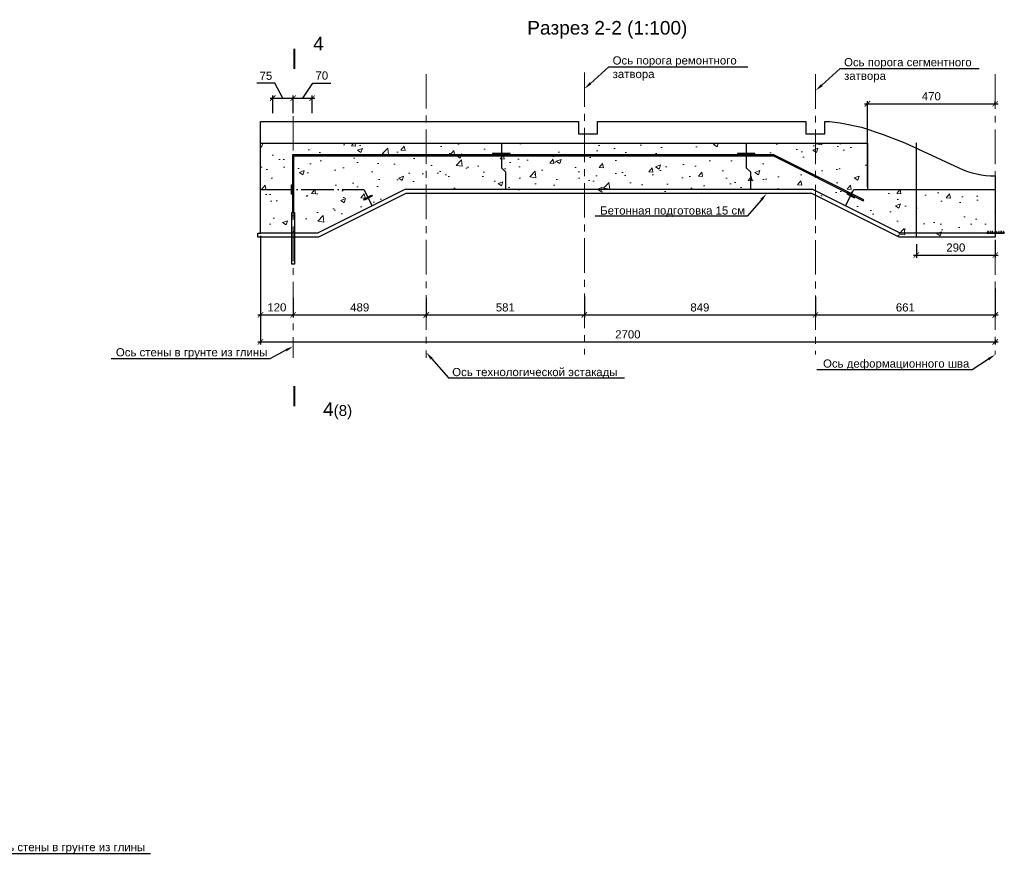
# Model space of a CAD drawing. Header units: millimetres. Extents: x 455957 to 840819, y 463725 to 618741.
# Tile 4 of 13: x 492636 to 528817, y 465462 to 496208. Entities that reach past the tile are written whole.
import ezdxf
from ezdxf import colors
from ezdxf.entities.mleader import LeaderData, LeaderLine
from ezdxf.math import Vec2, Vec3

# ---------------------------------------------------------------- set-up
doc = ezdxf.new("R2010")
doc.units = ezdxf.units.MM
doc.linetypes.add('ACAD_ISO04W100', pattern=[30, 24, -3, 0, -3])
doc.linetypes.add('осевая', pattern=[50.8, 31.75, -6.35, 6.35, -6.35])
for name, color, linetype, lineweight in [('Бетон', 7, 'Continuous', 50), ('ГТО-2_Размеры', 7, 'Continuous', 15), ('Отдел_Выноски(стрелка)', 7, 'Continuous', 15), ('Отдел_Заглавные надписи', 7, 'Continuous', 30), ('Отдел_Разрезы. Сечения. Узлы', 7, 'Continuous', 15), ('Шпонка', 1, 'Continuous', 50)]:
    doc.layers.add(name, color=color, linetype=linetype, lineweight=lineweight)
for name, color, linetype in [('Оси', 1, 'осевая'), ('Размеры', 7, 'Continuous'), ('Штриховка', 7, 'Continuous')]:
    doc.layers.add(name, color=color, linetype=linetype)
doc.styles.add('arial', font='arial.ttf')
doc.styles.add('аrial', font='arial.ttf')
doc.styles.add('ариал 0.9', font='arial.ttf', dxfattribs={"width": 0.9})
doc.styles.add('Рогун1', font='arial.ttf')
doc.dimstyles.new('100 мм', dxfattribs={"dimscale": 100, "dimtxt": 3.5, "dimasz": 2, "dimexe": 1, "dimexo": 1, "dimgap": 1.2, "dimtad": 1, "dimdec": 0, "dimlfac": 0.1, "dimrnd": 0.0001, "dimtxsty": 'Рогун1', "dimblk": 'ARCHTICK', "dimcen": 2.5, "dimdle": 1, "dimaunit": 1, "dimadec": 1, "dimazin": 0, "dimtfac": 1, "dimtdec": 0, "dimtmove": 1, "dimatfit": 3, "dimldrblk": 'ARCHTICK', "dimfxl": 1, "dimtfill": 1, "dimarcsym": 0})

# ---------------------------------------------------------------- blocks, each defined once
blk = doc.blocks.new('_ArchTick')
at = {"color": 0, "linetype": 'ByBlock', "const_width": 0.15}
blk.add_lwpolyline([(-0.5, -0.5), (0.5, 0.5)], dxfattribs=at)
blk = doc.blocks.new('*D47')
at = {"layer": 'Defpoints', "color": 0, "transparency": 16777216}
for p in [(501485, 488219), (528485, 484560), (528485, 484369)]:
    blk.add_point(p, dxfattribs=at)
at = {"layer": 'ГТО-2_Размеры', "color": 0, "lineweight": -2, "transparency": 16777216}
for p, q in [((501485, 488119), (501485, 484269)), ((501385, 484369), (528585, 484369)), ((528485, 484460), (528485, 484269))]:
    blk.add_line(p, q, dxfattribs=at)
at = {"layer": 'ГТО-2_Размеры', "color": 0, "lineweight": -2, "transparency": 16777216, "xscale": 200, "yscale": 200, "zscale": 200, "rotation": 180}
blk.add_blockref('_ArchTick', (501485, 484369), dxfattribs=at)
at = {"layer": 'ГТО-2_Размеры', "color": 0, "lineweight": -2, "transparency": 16777216, "xscale": 200, "yscale": 200, "zscale": 200}
blk.add_blockref('_ArchTick', (528485, 484369), dxfattribs=at)
at = {"layer": 'ГТО-2_Размеры', "color": 0, "transparency": 16777216, "insert": (514985, 484642), "char_height": 300, "attachment_point": 5, "style": 'Рогун1'}
blk.add_mtext('2700', dxfattribs=at)
blk = doc.blocks.new('*D48')
at = {"layer": 'Defpoints', "color": 0, "transparency": 16777216}
for p in [(528485, 493119), (528485, 492992), (523785, 489969)]:
    blk.add_point(p, dxfattribs=at)
at = {"layer": 'ГТО-2_Размеры', "color": 0, "lineweight": -2, "transparency": 16777216}
for p, q in [((523785, 490069), (523785, 493219)), ((528485, 493092), (528485, 493219)), ((523685, 493119), (528585, 493119))]:
    blk.add_line(p, q, dxfattribs=at)
at = {"layer": 'ГТО-2_Размеры', "color": 0, "lineweight": -2, "transparency": 16777216, "xscale": 200, "yscale": 200, "zscale": 200, "rotation": 180}
blk.add_blockref('_ArchTick', (523785, 493119), dxfattribs=at)
at = {"layer": 'ГТО-2_Размеры', "color": 0, "lineweight": -2, "transparency": 16777216, "xscale": 200, "yscale": 200, "zscale": 200}
blk.add_blockref('_ArchTick', (528485, 493119), dxfattribs=at)
at = {"layer": 'ГТО-2_Размеры', "color": 0, "transparency": 16777216, "insert": (526135, 493393), "char_height": 300, "attachment_point": 5, "style": 'Рогун1'}
blk.add_mtext('470', dxfattribs=at)
blk = doc.blocks.new('*D53')
at = {"layer": 'Defpoints', "color": 0, "transparency": 16777216}
for p in [(501485, 488369), (502685, 486090), (502685, 485361)]:
    blk.add_point(p, dxfattribs=at)
at = {"layer": 'ГТО-2_Размеры', "color": 0, "lineweight": -2, "transparency": 16777216}
for p, q in [((501485, 488269), (501485, 485261)), ((502685, 485990), (502685, 485261)), ((501385, 485361), (502785, 485361))]:
    blk.add_line(p, q, dxfattribs=at)
at = {"layer": 'ГТО-2_Размеры', "color": 0, "lineweight": -2, "transparency": 16777216, "xscale": 200, "yscale": 200, "zscale": 200, "rotation": 180}
blk.add_blockref('_ArchTick', (501485, 485361), dxfattribs=at)
at = {"layer": 'ГТО-2_Размеры', "color": 0, "lineweight": -2, "transparency": 16777216, "xscale": 200, "yscale": 200, "zscale": 200}
blk.add_blockref('_ArchTick', (502685, 485361), dxfattribs=at)
at = {"layer": 'ГТО-2_Размеры', "color": 0, "transparency": 16777216, "insert": (502085, 485634), "char_height": 300, "attachment_point": 5, "style": 'Рогун1'}
blk.add_mtext('120', dxfattribs=at)
blk = doc.blocks.new('*D54')
at = {"layer": 'Defpoints', "color": 0, "transparency": 16777216}
for p in [(507575, 486081), (502685, 485765), (507575, 485361)]:
    blk.add_point(p, dxfattribs=at)
at = {"layer": 'ГТО-2_Размеры', "color": 0, "lineweight": -2, "transparency": 16777216}
for p, q in [((507575, 485981), (507575, 485261)), ((502685, 485665), (502685, 485261)), ((502585, 485361), (507675, 485361))]:
    blk.add_line(p, q, dxfattribs=at)
at = {"layer": 'ГТО-2_Размеры', "color": 0, "lineweight": -2, "transparency": 16777216, "xscale": 200, "yscale": 200, "zscale": 200, "rotation": 180}
blk.add_blockref('_ArchTick', (502685, 485361), dxfattribs=at)
at = {"layer": 'ГТО-2_Размеры', "color": 0, "lineweight": -2, "transparency": 16777216, "xscale": 200, "yscale": 200, "zscale": 200}
blk.add_blockref('_ArchTick', (507575, 485361), dxfattribs=at)
at = {"layer": 'ГТО-2_Размеры', "color": 0, "transparency": 16777216, "insert": (505130, 485634), "char_height": 300, "attachment_point": 5, "style": 'Рогун1'}
blk.add_mtext('489', dxfattribs=at)
blk = doc.blocks.new('*D55')
at = {"layer": 'Defpoints', "color": 0, "transparency": 16777216}
for p in [(507575, 486081), (513385, 485908), (513385, 485360)]:
    blk.add_point(p, dxfattribs=at)
at = {"layer": 'ГТО-2_Размеры', "color": 0, "lineweight": -2, "transparency": 16777216}
for p, q in [((507575, 485981), (507575, 485260)), ((513385, 485808), (513385, 485260)), ((507475, 485360), (513485, 485360))]:
    blk.add_line(p, q, dxfattribs=at)
at = {"layer": 'ГТО-2_Размеры', "color": 0, "lineweight": -2, "transparency": 16777216, "xscale": 200, "yscale": 200, "zscale": 200, "rotation": 180}
blk.add_blockref('_ArchTick', (507575, 485360), dxfattribs=at)
at = {"layer": 'ГТО-2_Размеры', "color": 0, "lineweight": -2, "transparency": 16777216, "xscale": 200, "yscale": 200, "zscale": 200}
blk.add_blockref('_ArchTick', (513385, 485360), dxfattribs=at)
at = {"layer": 'ГТО-2_Размеры', "color": 0, "transparency": 16777216, "insert": (510480, 485633), "char_height": 300, "attachment_point": 5, "style": 'Рогун1'}
blk.add_mtext('581', dxfattribs=at)
blk = doc.blocks.new('к шпонке')
at = {"color": 6, "linetype": 'Continuous', "lineweight": 30, "ltscale": 2}
for p, q in [((62947, -62062), (62947, -61782)), ((62947, -61782), (63027, -61872)), ((63029, -61972), (62947, -62062)), ((63027, -61872), (63445, -61872)), ((63029, -61972), (63445, -61972))]:
    blk.add_line(p, q, dxfattribs=at)
blk = doc.blocks.new('шпонка ДО320')
at = {"lineweight": 25}
h = blk.add_hatch(color=1, dxfattribs=at)
h.dxf.hatch_style = 1
h.paths.add_polyline_path([(63027, -63752), (63547, -63752), (63547, -64192), (63027, -64192)], flags=16)
h.paths.add_polyline_path([(63547, -67180), (63547, -60779), (63368, -60779), (63368, -60879), (63467, -60879), (63467, -61129), (63049, -61129), (62968, -61039), (62969, -61319), (63051, -61229), (63467, -61229), (63467, -61929), (63049, -61929), (62968, -61839), (62969, -62119), (63051, -62029), (63467, -62029), (63467, -62729), (63049, -62729), (62968, -62639), (62969, -62919), (63051, -62829), (63467, -62829), (63467, -63672), (62947, -63672), (62947, -64272), (63467, -64272), (63467, -65114), (63051, -65114), (62969, -65024), (62968, -65304), (63049, -65214), (63467, -65214), (63467, -65914), (63051, -65914), (62969, -65824), (62968, -66104), (63049, -66014), (63467, -66014), (63467, -66714), (63051, -66714), (62969, -66624), (62968, -66904), (63049, -66814), (63467, -66814), (63467, -67079), (63368, -67079), (63368, -67179)])
at = {"layer": 'Шпонка', "color": 1, "linetype": 'Continuous', "lineweight": 25, "ltscale": 2}
for p, q in [((63368, -60879), (63368, -60779)), ((63547, -60779), (63368, -60779)), ((63368, -60879), (63467, -60879)), ((63467, -61129), (63467, -60879)), ((63467, -61929), (63467, -61229)), ((63547, -67180), (63547, -60779)), ((62947, -64272), (62947, -63672)), ((62947, -63672), (63467, -63672)), ((62947, -64272), (63467, -64272)), ((63027, -64192), (63027, -63752)), ((63027, -63752), (63547, -63752)), ((63027, -64192), (63547, -64192)), ((63467, -62729), (63467, -62029)), ((63467, -63672), (63467, -62829)), ((63467, -65114), (63467, -64272)), ((63368, -67079), (63467, -67079)), ((63368, -67079), (63368, -67179)), ((63547, -67180), (63368, -67179)), ((63467, -65914), (63467, -65214)), ((63467, -66714), (63467, -66014)), ((63467, -67079), (63467, -66814))]:
    blk.add_line(p, q, dxfattribs=at)
at = {"layer": 'Шпонка', "color": 1, "lineweight": 25}
for p in [(21, 742), (21, -58), (21, -858)]:
    blk.add_blockref('к шпонке', p, dxfattribs=at)
at = {"layer": 'Шпонка', "color": 1, "lineweight": 25, "xscale": -1, "rotation": 180}
for p in [(21, -127085), (21, -127885), (21, -128685)]:
    blk.add_blockref('к шпонке', p, dxfattribs=at)
blk = doc.blocks.new('*D49')
at = {"layer": 'Defpoints', "color": 0, "transparency": 16777216}
for p in [(513385, 486139), (521875, 486119), (521875, 485360)]:
    blk.add_point(p, dxfattribs=at)
at = {"layer": 'ГТО-2_Размеры', "color": 0, "lineweight": -2, "transparency": 16777216}
for p, q in [((513385, 486039), (513385, 485260)), ((521875, 486019), (521875, 485260)), ((513285, 485360), (521975, 485360))]:
    blk.add_line(p, q, dxfattribs=at)
at = {"layer": 'ГТО-2_Размеры', "color": 0, "lineweight": -2, "transparency": 16777216, "xscale": 200, "yscale": 200, "zscale": 200, "rotation": 180}
blk.add_blockref('_ArchTick', (513385, 485360), dxfattribs=at)
at = {"layer": 'ГТО-2_Размеры', "color": 0, "lineweight": -2, "transparency": 16777216, "xscale": 200, "yscale": 200, "zscale": 200}
blk.add_blockref('_ArchTick', (521875, 485360), dxfattribs=at)
at = {"layer": 'ГТО-2_Размеры', "color": 0, "transparency": 16777216, "insert": (517630, 485633), "char_height": 300, "attachment_point": 5, "style": 'Рогун1'}
blk.add_mtext('849', dxfattribs=at)
blk = doc.blocks.new('*D50')
at = {"layer": 'Defpoints', "color": 0, "transparency": 16777216}
for p in [(528485, 486427), (521875, 485869), (528485, 485359)]:
    blk.add_point(p, dxfattribs=at)
at = {"layer": 'ГТО-2_Размеры', "color": 0, "lineweight": -2, "transparency": 16777216}
for p, q in [((528485, 486327), (528485, 485259)), ((521875, 485769), (521875, 485259)), ((521775, 485359), (528585, 485359))]:
    blk.add_line(p, q, dxfattribs=at)
at = {"layer": 'ГТО-2_Размеры', "color": 0, "lineweight": -2, "transparency": 16777216, "xscale": 200, "yscale": 200, "zscale": 200, "rotation": 180}
blk.add_blockref('_ArchTick', (521875, 485359), dxfattribs=at)
at = {"layer": 'ГТО-2_Размеры', "color": 0, "lineweight": -2, "transparency": 16777216, "xscale": 200, "yscale": 200, "zscale": 200}
blk.add_blockref('_ArchTick', (528485, 485359), dxfattribs=at)
at = {"layer": 'ГТО-2_Размеры', "color": 0, "transparency": 16777216, "insert": (525180, 485632), "char_height": 300, "attachment_point": 5, "style": 'Рогун1'}
blk.add_mtext('661', dxfattribs=at)
blk = doc.blocks.new('*D118')
at = {"layer": 'Defpoints', "color": 0, "transparency": 16777216}
for p in [(528485, 488219), (525585, 488064), (528485, 487560)]:
    blk.add_point(p, dxfattribs=at)
at = {"layer": 'ГТО-2_Размеры', "color": 0, "lineweight": -2, "transparency": 16777216}
for p, q in [((528485, 488119), (528485, 487460)), ((525585, 487964), (525585, 487460)), ((525485, 487560), (528585, 487560))]:
    blk.add_line(p, q, dxfattribs=at)
at = {"layer": 'ГТО-2_Размеры', "color": 0, "lineweight": -2, "transparency": 16777216, "xscale": 200, "yscale": 200, "zscale": 200, "rotation": 180}
blk.add_blockref('_ArchTick', (525585, 487560), dxfattribs=at)
at = {"layer": 'ГТО-2_Размеры', "color": 0, "lineweight": -2, "transparency": 16777216, "xscale": 200, "yscale": 200, "zscale": 200}
blk.add_blockref('_ArchTick', (528485, 487560), dxfattribs=at)
at = {"layer": 'ГТО-2_Размеры', "color": 0, "transparency": 16777216, "insert": (527035, 487833), "char_height": 300, "attachment_point": 5, "style": 'Рогун1', "bg_fill": 3, "box_fill_scale": 1.1, "bg_fill_color": 256, "bg_fill_true_color": 13158600, "bg_fill_transparency": 0}
blk.add_mtext('290', dxfattribs=at)
blk = doc.blocks.new('*D122')
at = {"layer": 'Defpoints', "color": 0, "transparency": 16777216}
for p in [(503385, 493325), (502685, 492669), (503385, 492669)]:
    blk.add_point(p, dxfattribs=at)
at = {"layer": 'ГТО-2_Размеры', "color": 0, "lineweight": -2, "transparency": 16777216}
for p, q in [((503035, 493325), (503404, 493881)), ((503404, 493881), (504070, 493881)), ((502585, 493325), (503485, 493325)), ((502685, 492769), (502685, 493425)), ((503385, 492769), (503385, 493425))]:
    blk.add_line(p, q, dxfattribs=at)
at = {"layer": 'ГТО-2_Размеры', "color": 0, "lineweight": -2, "transparency": 16777216, "xscale": 200, "yscale": 200, "zscale": 200, "rotation": 180}
blk.add_blockref('_ArchTick', (502685, 493325), dxfattribs=at)
at = {"layer": 'ГТО-2_Размеры', "color": 0, "lineweight": -2, "transparency": 16777216, "xscale": 200, "yscale": 200, "zscale": 200}
blk.add_blockref('_ArchTick', (503385, 493325), dxfattribs=at)
at = {"layer": 'ГТО-2_Размеры', "color": 0, "transparency": 16777216, "insert": (503737, 494154), "char_height": 300, "attachment_point": 5, "style": 'Рогун1'}
blk.add_mtext('70', dxfattribs=at)
blk = doc.blocks.new('*D123')
at = {"layer": 'Defpoints', "color": 0, "transparency": 16777216}
for p in [(502685, 493325), (501935, 492678), (502685, 492669)]:
    blk.add_point(p, dxfattribs=at)
at = {"layer": 'ГТО-2_Размеры', "color": 0, "lineweight": -2, "transparency": 16777216}
for p, q in [((502017, 493873), (501348, 493873)), ((502310, 493325), (502017, 493873)), ((501835, 493325), (502785, 493325)), ((501935, 492778), (501935, 493425)), ((502685, 492769), (502685, 493425))]:
    blk.add_line(p, q, dxfattribs=at)
at = {"layer": 'ГТО-2_Размеры', "color": 0, "lineweight": -2, "transparency": 16777216, "xscale": 200, "yscale": 200, "zscale": 200, "rotation": 180}
blk.add_blockref('_ArchTick', (501935, 493325), dxfattribs=at)
at = {"layer": 'ГТО-2_Размеры', "color": 0, "lineweight": -2, "transparency": 16777216, "xscale": 200, "yscale": 200, "zscale": 200}
blk.add_blockref('_ArchTick', (502685, 493325), dxfattribs=at)
at = {"layer": 'ГТО-2_Размеры', "color": 0, "transparency": 16777216, "insert": (501682, 494145), "char_height": 300, "attachment_point": 5, "style": 'Рогун1'}
blk.add_mtext('75', dxfattribs=at)

msp = doc.modelspace()

# ---------------------------------------------------------------- hatches: boundary and pattern name
at = {"layer": 'Штриховка', "lineweight": 13}
h = msp.add_hatch(dxfattribs=at)
h.set_pattern_fill('AR-CONC', color=256, scale=10, style=0)
h.set_pattern_definition([(50, (-23183.4, 302798), (1821.8467, -159.391), [190.5, -2095.5]), (355, (-23183.4, 302798), (-352.434, 1910.5685), [152.4, -1676.406]), (100.45144, (-23031.6, 302784.6), (1469.4125, 1751.1775), [161.9, -1780.9024]), (46.1842, (-23183.4, 303306), (2710.79, -420.423), [285.75, -3143.25]), (96.63556, (-22957.5, 303271), (2374.041, 2474.261), [242.85, -2671.356]), (351.18415, (-23183.4, 303306), (2374.041, 2474.261), [228.6, -2514.597]), (21, (-22929.4, 303179), (1516.144, -1022.652), [190.5, -2095.5]), (326, (-22929.4, 303179), (618.02, 1841.8797), [152.4, -1676.4]), (71.45144, (-22803, 303093.7), (2134.164, 819.2277), [161.9, -1780.8994]), (37.5, (-23183.4, 302797.9), (30.886, 845.5504), [0, -1656.08, 0, -1701.8, 0, -1682.75]), (7.5, (-23183.4, 302797.9), (668.1966, 1001.8057), [0, -970.28, 0, -1617.98, 0, -641.35]), (327.5, (-23749.85, 302797.9), (1355.90595, -57.28744), [0, -635, 0, -1981.2, 0, -2628.9]), (317.5, (-24003.8, 302797.9), (1481.2918, 254.265), [0, -825.5, 0, -1315.72, 0, -1866.9])])
h.paths.add_polyline_path([(528484.5034718, 489968.7937633), (523784.5034718, 489968.7937633), (523784.5034718, 491668.7937633), (501484.5034718, 491668.7937633), (501484.5034718, 488218.7937633), (503619.9136684, 488218.7937633), (506819.9136684, 489818.7937633), (521749.0932752, 489818.7937633), (524949.0932752, 488218.7937633), (528484.5034718, 488218.7937633)])

# ---------------------------------------------------------------- linework, layer by layer
at = {"color": 4, "linetype": 'ACAD_ISO04W100', "lineweight": 25, "ltscale": 50}
for points in [[(510334.5034718, 491668.7870631), (510334.5034718, 490768.7870631), (510484.5034718, 490618.7870631), (510484.5034718, 489968.7870631)], [(519334.5034718, 491668.7870631), (519334.5034718, 490768.7870631), (519484.5034718, 490618.7870631), (519484.5034718, 489968.7870631)], [(501484.5034718, 489968.7937633), (505284.5034718, 489968.7937633), (505584.5034718, 489368.7937633)], [(522984.5034718, 489368.7937633), (523284.5034718, 489968.7937633), (523784.5034718, 489968.7937633)]]:
    msp.add_lwpolyline(points, dxfattribs=at)
at = {"color": 6, "lineweight": 25}
for points in [[(523651.6532335, 489585.0592979), (520344.1843028, 491238.7937633), (502664.5034718, 491238.7937633), (502664.5034718, 489118.7937633), (502704.5034718, 489118.7937633), (502704.5034718, 491198.7937633), (520334.7415837, 491198.7937633), (523633.7646897, 489549.2822103)], [(510654.5034718, 491291.0320171), (510014.5034718, 491291.0320171), (510014.5034718, 491238.7937633), (510654.5034718, 491238.7937633)], [(519654.5034718, 491291.0320171), (519014.5034718, 491291.0320171), (519014.5034718, 491238.7937633), (519654.5034718, 491238.7937633)], [(502664.4994567, 489808.7940046), (502664.5074869, 490128.7940046), (502612.2692331, 490128.7940046), (502612.2612029, 489808.7940046)], [(505586.5560942, 489722.4593946), (505300.3393931, 489579.3510441), (505282.4508492, 489615.1281317), (505568.6675504, 489758.2364823)], [(523025.5541998, 489808.6660957), (523311.7709009, 489665.5577451), (523329.6594447, 489701.3348328), (523043.4427436, 489844.4431833)]]:
    msp.add_lwpolyline(points, close=True, dxfattribs=at)
at = {"color": 3, "lineweight": 25}
msp.add_lwpolyline([(528484.5034718, 488368.7937633), (528484.5034718, 488218.7937633), (524949.0932752, 488218.7937633), (521749.0932752, 489818.7937633), (506819.9136684, 489818.7937633), (503619.9136684, 488218.7937633), (502684.5034718, 488218.7937633), (501384.5034718, 488218.7937633), (501384.5034718, 488368.7937633), (501484.5034718, 488368.7937633)], dxfattribs=at)
at = {"color": 1, "lineweight": 25, "ltscale": 100}
msp.add_lwpolyline([(502634.5034718, 489118.7937633), (502734.5034718, 489118.7937633), (502734.5034718, 487218.7937633), (502634.5034718, 487218.7937633)], close=True, dxfattribs=at)
at = {"layer": 'Бетон', "color": 2, "lineweight": 25, "ltscale": 10}
msp.add_lwpolyline([(523784.5034718, 491668.7937633), (523784.5034718, 489968.7937633), (528484.5034718, 489968.7937633), (528484.5034718, 488368.7937633), (524984.5034718, 488368.7937633), (521784.5034718, 489968.7937633), (506784.5034718, 489968.7937633), (503584.5034718, 488368.7937633), (502684.5034718, 488368.7937633), (501484.5034718, 488368.7937633), (501484.5034718, 491668.7937633)], close=True, dxfattribs=at)
at = {"layer": 'Оси', "linetype": 'осевая', "lineweight": 15, "ltscale": 40}
for points in [[(513384.5034718, 494269.8109477), (513384.5034718, 483900.2889093)], [(507574.5034718, 494210.0615446), (507574.5034718, 483776.7511223)], [(521874.5034718, 494203.9751271), (521874.5034718, 483900.2889093)], [(528484.5034718, 494202.7251271), (528484.5034718, 483899.0389093)], [(502684.5034718, 492668.6651067), (502684.5034718, 483776.7511223)]]:
    msp.add_lwpolyline(points, dxfattribs=at)
at = {"layer": 'Отдел_Разрезы. Сечения. Узлы'}
for points in [[(502732.0888087, 494390.6250892, 75, 75, 0), (502732.0458477, 495140.625088, 75, 75, 0), (502732.060168, 494890.6250885, 0, 100, 0), (503232.0601673, 494890.6537291, 0, 0, 0), (503982.060166, 494890.69669, 0, 0, 0)], [(502731.6967229, 482751.6273521, 75, 75, 0), (502732.2418906, 482001.6275503, 75, 75, 0), (502732.060168, 482251.6274843, 0, 100, 0), (503232.060036, 482251.9909294, 0, 0, 0), (503982.0598378, 482252.5360971, 0, 0, 0)]]:
    msp.add_lwpolyline(points, format="xyseb", dxfattribs=at)
at = {"layer": 'Размеры'}
for points in [[(501484.5034718, 491668.7937633), (501484.5034718, 492468.7937633), (511894.024871, 492468.7937633)], [(511894.024871, 492468.7937633), (513169.5034718, 492468.7937633), (513169.5034718, 492018.7849637), (513869.5034718, 492018.7849637), (513869.5034718, 492468.7937633), (521146.3883477, 492468.7937633)], [(521146.3883477, 492468.7937633), (521524.5034718, 492468.7937633), (521524.5034718, 492018.7849637), (522224.5034718, 492018.7849637), (522224.5034718, 492468.7937633), (522391.2366275, 492468.7937633)]]:
    msp.add_lwpolyline(points, dxfattribs=at)
msp.add_lwpolyline([(522391.2366275, 492468.7937633), (522781.8198829, 492421.2217103), (523573.8198829, 492254.9017103), (524365.8198829, 491993.5417103), (525157.8198829, 491676.7417103), (527147.2055255, 490761.6243147, 0.1082040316), (528484.5034718, 490468.7937633), (528484.5034718, 489968.7937633)], format="xyb", dxfattribs=at)

# ---------------------------------------------------------------- block references
at = {"layer": 'Шпонка', "xscale": 0.1, "yscale": 0.1, "zscale": 0.1, "rotation": 270}
msp.add_blockref('шпонка ДО320', (534894.492303, 494723.4817297), dxfattribs=at)

# ---------------------------------------------------------------- texts
at = {"insert": (503783.0455304, 482145.6227906), "char_height": 2.5, "attachment_point": 1, "style": 'аrial'}
msp.add_mtext_dynamic_manual_height_columns('{\\H200x;4\\H0.8x;(8)}', width=3148.469281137, gutter_width=12.5, heights=[0], dxfattribs=at)
at = {"layer": 'Отдел_Заглавные надписи', "insert": (514227.9503193, 495835.2481698), "char_height": 500, "width": 7857.108176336, "attachment_point": 5, "style": 'arial'}
msp.add_mtext('Разрез 2-2 (1:100)', dxfattribs=at)
at = {"layer": 'Отдел_Разрезы. Сечения. Узлы', "style": 'ариал 0.9'}
msp.add_text('4', height=500, dxfattribs=at).set_placement((503419.6616583, 495078.1836565, 1507.2841379))

# ---------------------------------------------------------------- dimensions: what is measured, and where the dimension line sits
at = {"layer": 'ГТО-2_Размеры'}
for base, p1, p2, picture, middle in [((502684.5034718, 493324.9860352), (501934.5034718, 492677.9646782), (502684.5034718, 492668.6651067), '*D123', (501897.2195812, 493872.7427752)), ((503384.5034718, 493324.9860352), (502684.5034718, 492668.6651067), (503384.5034718, 492668.6651067), '*D122', (503523.65807, 493880.749804))]:
    dim = msp.add_linear_dim(base=base, p1=p1, p2=p2, dimstyle='100 мм', override={"dimtxt": 3, "dimdec": 6, "dimtfill": 0}, dxfattribs=at)
    dim.commit()
    dim.dimension.update_dxf_attribs({"geometry": picture, "text_midpoint": middle, "dimtype": 160})
for base, p1, p2, picture, middle in [((528484.5034718, 493119.4071009), (523784.5034718, 489968.7937633), (528484.5034718, 492992.4414899), '*D48', (526134.5034718, 493392.5789972)), ((502684.5034718, 485361.1874535), (501484.5034718, 488368.7937633), (502684.5034718, 486089.9499048), '*D53', (502084.5034718, 485634.3593498)), ((528484.503471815, 484368.7937632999), (501484.503471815, 488218.7937632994), (528484.503471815, 484560.3931417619), '*D47', (514984.503471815, 484641.9656596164)), ((528484.503471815, 485358.6874535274), (521874.503471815, 485868.9311830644), (528484.503471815, 486427.4774479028), '*D50', (525179.503471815, 485631.8593498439)), ((507574.5034718, 485361.1874535), (502684.5034718, 485764.7896706), (507574.5034718, 486080.996324), '*D54', (505129.5034718, 485634.3593498)), ((513384.503471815, 485359.9374535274), (507574.503471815, 486080.9963239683), (513384.503471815, 485907.8434734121), '*D55', (510479.503471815, 485633.1093498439)), ((521874.503471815, 485359.9374535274), (513384.503471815, 486138.7139408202), (521874.503471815, 486119.0385171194), '*D49', (517629.503471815, 485633.1093498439))]:
    dim = msp.add_linear_dim(base=base, p1=p1, p2=p2, dimstyle='100 мм', override={"dimtxt": 3, "dimdec": 6, "dimtfill": 0}, dxfattribs=at)
    dim.commit()
    dim.dimension.update_dxf_attribs({"geometry": picture, "text_midpoint": middle})

# ---------------------------------------------------------------- leaders
at = {"layer": 'Отдел_Выноски(стрелка)'}
ml = msp.add_multileader_mtext('Standard', dxfattribs=at)
ml.set_content('Ось порога ремонтного затвора', color=256, style='arial')
ml.set_leader_properties()
ml.build(insert=Vec2(0, 0))
ml.multileader.update_dxf_attribs({"text_left_attachment_type": 6, "text_right_attachment_type": 6, "dogleg_length": 136.6171409, "arrow_head_size": 300})
ctx = ml.context
ctx.base_point, ctx.char_height, ctx.arrow_head_size, ctx.plane_origin = Vec3(514421.9163847, 494478.3236868), 300, 300, Vec3(515886.9820949, 510679.8802135)
ctx.left_attachment, ctx.right_attachment = 6, 6
notes = []
notes.append((ctx, [(0, (1, 1, 0), (514285.2992438, 494478.3236868), (1, 0), 136.6171409, [(0, [(513384.5034718, 493668.1585546)], 0, [])])]))
ctx.mtext.insert, ctx.mtext.width, ctx.mtext.defined_height, ctx.mtext.flow_direction = Vec3(514423.9163847, 494861.6115449), 4915.084053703, 383.2878581, 5
ml = msp.add_multileader_mtext('Standard', dxfattribs=at)
ml.set_content('Ось порога сегментного затвора', color=256, style='arial')
ml.set_leader_properties()
ml.build(insert=Vec2(0, 0))
ml.multileader.update_dxf_attribs({"text_left_attachment_type": 6, "text_right_attachment_type": 6, "dogleg_length": 136.6171409, "arrow_head_size": 300})
ctx = ml.context
ctx.base_point, ctx.char_height, ctx.arrow_head_size, ctx.plane_origin = Vec3(522926.9163847, 494412.4878663), 300, 300, Vec3(524391.9820949, 510614.0443929)
ctx.left_attachment, ctx.right_attachment = 6, 6
notes.append((ctx, [(0, (1, 1, 0), (522790.2992438, 494412.4878663), (1, 0), 136.6171409, [(0, [(521884.5034718, 493602.3227341)], 0, [])])]))
ctx.mtext.insert, ctx.mtext.width, ctx.mtext.defined_height, ctx.mtext.flow_direction = Vec3(522928.9163847, 494795.7757244), 4915.084053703, 383.2878581, 5
ml = msp.add_multileader_mtext('Standard', dxfattribs=at)
ml.set_content('Ось стены в грунте из глины', color=256, style='arial')
ml.set_leader_properties()
ml.build(insert=Vec2(0, 0))
ml.multileader.update_dxf_attribs({"text_left_attachment_type": 6, "text_right_attachment_type": 6, "dogleg_length": 136.6171409, "arrow_head_size": 300})
ctx = ml.context
ctx.base_point, ctx.char_height, ctx.arrow_head_size, ctx.plane_origin = Vec3(496168.8031281, 483747.4267261), 300, 300, Vec3(497800.7392109, 501925.2332312)
ctx.left_attachment, ctx.right_attachment = 6, 6
notes.append((ctx, [(1, (1, 1, 0), (501827.7013058, 483747.4267261), (-1, 0), 136.6171409, [(0, [(502684.5034718, 484201.1744017)], 0, [])])]))
ctx.mtext.insert, ctx.mtext.width, ctx.mtext.defined_height, ctx.mtext.flow_direction = Vec3(496170.8031281, 484135.6259076), 5632.309506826, 383.2878581, 5
ml = msp.add_multileader_mtext('Standard', dxfattribs=at)
ml.set_content('Ось технологической эстакады', color=256, style='arial')
ml.set_leader_properties()
ml.build(insert=Vec2(0, 0))
ml.multileader.update_dxf_attribs({"text_left_attachment_type": 6, "text_right_attachment_type": 6, "dogleg_length": 136.6171409, "arrow_head_size": 300})
ctx = ml.context
ctx.base_point, ctx.char_height, ctx.arrow_head_size, ctx.plane_origin = Vec3(508526.8438004, 483047.7708364), 300, 300, Vec3(504049.7122691, 510711.0057145)
ctx.left_attachment, ctx.right_attachment = 6, 6
notes.append((ctx, [(0, (1, 1, 0), (508390.2266595, 483047.7708364), (1, 0), 136.6171409, [(0, [(507574.5034718, 483976.9820154)], 0, [])])]))
ctx.mtext.insert, ctx.mtext.width, ctx.mtext.defined_height, ctx.mtext.flow_direction = Vec3(508528.8438004, 483409.3670164), 6264.392425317, 383.2878581, 5
ml = msp.add_multileader_mtext('Standard', dxfattribs=at)
ml.set_content('Ось деформационного шва', color=256, style='arial')
ml.set_leader_properties()
ml.build(insert=Vec2(0, 0))
ml.multileader.update_dxf_attribs({"text_left_attachment_type": 6, "text_right_attachment_type": 6, "dogleg_length": 136.6171409, "arrow_head_size": 300})
ctx = ml.context
ctx.base_point, ctx.char_height, ctx.arrow_head_size, ctx.plane_origin = Vec3(522154.0394509, 483338.4365609), 300, 300, Vec3(523607.3261476, 501232.1758462)
ctx.left_attachment, ctx.right_attachment = 6, 6
notes.append((ctx, [(1, (1, 1, 0), (527634.2882426, 483338.4365609), (-1, 0), 136.6171409, [(0, [(528484.5034718, 483899.0389093)], 0, [])])]))
ctx.mtext.insert, ctx.mtext.width, ctx.mtext.defined_height, ctx.mtext.flow_direction = Vec3(522156.0394509, 483721.724419), 5632.309506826, 383.2878581, 5
ml = msp.add_multileader_mtext('Standard', dxfattribs=at)
ml.set_content('Ось стены в грунте из глины', color=256, style='arial')
ml.set_leader_properties()
ml.build(insert=Vec2(0, 0))
ml.multileader.update_dxf_attribs({"text_left_attachment_type": 6, "text_right_attachment_type": 6, "dogleg_length": 136.6171409, "arrow_head_size": 300})
ctx = ml.context
ctx.base_point, ctx.char_height, ctx.arrow_head_size, ctx.plane_origin = Vec3(491677.3875268, 465561.8659795), 300, 300, Vec3(495487.0740128, 472349.0526716)
ctx.left_attachment, ctx.right_attachment = 6, 6
notes.append((ctx, [(1, (1, 1, 0), (491540.7703859, 465561.8659795), (1, 0), 136.6171409, [(0, [(490596.4726787, 465488.3379762)], 0, [])])]))
ctx.mtext.insert, ctx.mtext.width, ctx.mtext.defined_height, ctx.mtext.flow_direction = Vec3(491679.3875268, 465950.0651609), 5727.450865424, 383.2878581, 5
for ctx, leaders in notes:
    for number, flags, end, landing, length, lines in leaders:
        leader = LeaderData()
        leader.index, (leader.has_last_leader_line, leader.has_dogleg_vector, leader.attachment_direction) = number, flags
        leader.last_leader_point, leader.dogleg_vector, leader.dogleg_length = Vec3(end), Vec3(landing), length
        for number, points, colour, breaks in lines:
            line = LeaderLine()
            line.index, line.vertices, line.color, line.breaks = number, Vec3.list(points), colors.encode_raw_color(colour), breaks
            leader.lines.append(line)
        ctx.leaders.append(leader)

# ---------------------------------------------------------------- next in the draw order: dimensions: what is measured, and where the dimension line sits
at = {"layer": 'ГТО-2_Размеры'}
dim = msp.add_linear_dim(base=(528484.5034718, 487560.0723695), p1=(525584.5034718, 488064.344732), p2=(528484.5034718, 488218.7937633), dimstyle='100 мм', override={"dimtxt": 3, "dimdec": 6}, dxfattribs=at)
dim.commit()
dim.dimension.update_dxf_attribs({"geometry": '*D118', "text_midpoint": (527034.5034718, 487833.2442658)})

# ---------------------------------------------------------------- next in the draw order: leaders
at = {"layer": 'Отдел_Выноски(стрелка)'}
ml = msp.add_multileader_mtext('Standard', dxfattribs=at)
ml.set_content('Бетонная подготовка 15 см', color=256, style='arial')
ml.set_leader_properties()
ml.build(insert=Vec2(0, 0))
ml.multileader.update_dxf_attribs({"text_left_attachment_type": 6, "text_right_attachment_type": 6, "dogleg_length": 136.6171409, "arrow_head_size": 300})
ctx = ml.context
ctx.base_point, ctx.char_height, ctx.arrow_head_size, ctx.plane_origin = Vec3(513963.4780557, 488985.10787), 300, 300, Vec3(515338.1835792, 496261.482918)
ctx.left_attachment, ctx.right_attachment = 6, 6
notes = []
notes.append((ctx, [(1, (1, 1, 0), (519365.1456741, 488985.10787), (-1, 0), 136.6171409, [(0, [(520086.0235392, 489818.7937633)], 0, [])])]))
ctx.mtext.insert, ctx.mtext.width, ctx.mtext.defined_height, ctx.mtext.flow_direction = Vec3(513965.4780557, 489346.7040501), 5394.542015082, 383.2878581, 5
ctx.mtext.has_bg_fill, ctx.mtext.bg_color, ctx.mtext.bg_scale_factor, ctx.mtext.bg_transparency, ctx.mtext.use_window_bg_color = 1, -1027028792, 1.5, 0, 1
for ctx, leaders in notes:
    for number, flags, end, landing, length, lines in leaders:
        leader = LeaderData()
        leader.index, (leader.has_last_leader_line, leader.has_dogleg_vector, leader.attachment_direction) = number, flags
        leader.last_leader_point, leader.dogleg_vector, leader.dogleg_length = Vec3(end), Vec3(landing), length
        for number, points, colour, breaks in lines:
            line = LeaderLine()
            line.index, line.vertices, line.color, line.breaks = number, Vec3.list(points), colors.encode_raw_color(colour), breaks
            leader.lines.append(line)
        ctx.leaders.append(leader)

# ---------------------------------------------------------------- next in the draw order: linework, layer by layer
at = {"lineweight": 30}
msp.add_line((525584.5034718, 488218.7937633), (525584.5034718, 491686.9134607), dxfattribs=at)

doc.saveas('drawing.dxf')
